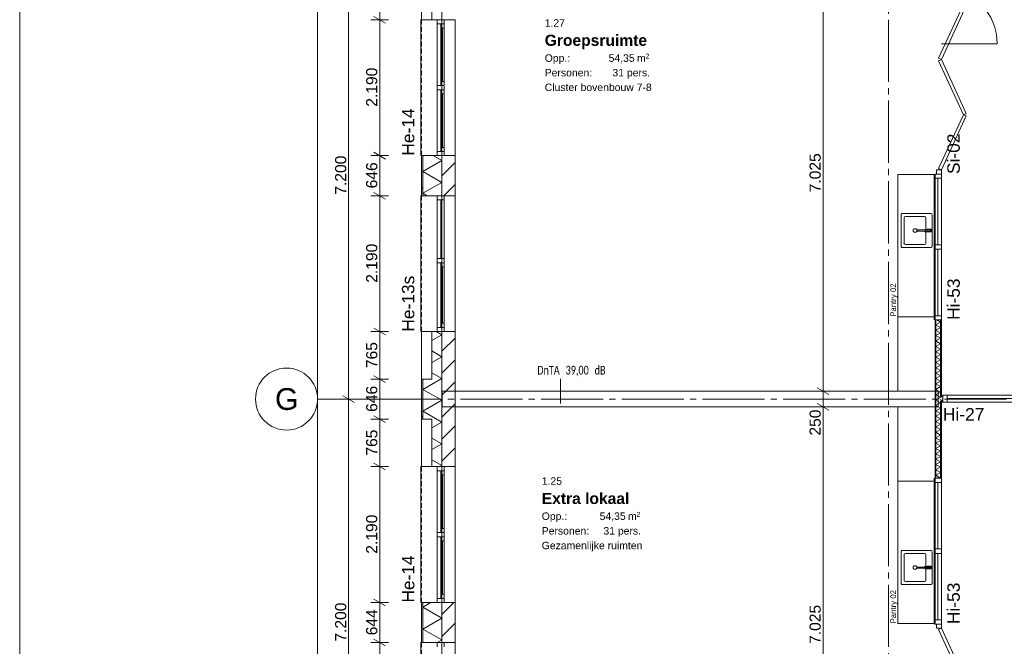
# Model space of a CAD drawing. Header units: millimetres. Extents: x 10 to 584, y 10 to 831.
# Tile 31 of 61: x 10 to 169, y 579 to 680. Entities that reach past the tile are written whole.
import ezdxf
from ezdxf.xclip import XClip

# ---------------------------------------------------------------- set-up
doc = ezdxf.new("R2010")
doc.units = ezdxf.units.MM
doc.header["$MEASUREMENT"] = 0
doc.header["$XCLIPFRAME"] = 0
doc.linetypes.add('B0204', pattern=[13, 10, -1, 1, -1])
doc.linetypes.add('B0702', pattern=[1.1737, 0.7812, -0.3925])
for name, color, linetype in [('21 Buitenwanden', 7, 'Continuous'), ('21 Buitenwanden Doorsnede-arcering', 7, 'Continuous'), ('21 Buitenwanden Laagscheidingslijnen', 7, 'Continuous'), ('21 Buitenwanden Raamlabels', 7, 'Continuous'), ('21 Buitenwanden Ramen', 7, 'Continuous'), ('22 NC Binnenwanden', 7, 'Continuous'), ('22 NC Binnenwanden Deuren', 7, 'Continuous'), ('22 NC Binnenwanden Deurlabels', 7, 'Continuous'), ('22 NC Binnenwanden Doorsnede-arcering', 7, 'Continuous'), ('22 NC Binnenwanden Laagscheidingslijnen', 7, 'Continuous'), ('22 NC Binnenwanden Raamlabels', 7, 'Continuous'), ('22 NC Binnenwanden Ramen', 7, 'Continuous'), ('23 Vloeren', 7, 'Continuous'), ('28 Draagconstructies', 7, 'Continuous'), ('74 Sanitair', 7, 'Continuous'), ('82 Interieur', 7, 'Continuous'), ('A Stramien', 7, 'Continuous'), ('Maatvoering 1_ 50_100', 7, 'Continuous'), ('Tekst_dim 1_ 50_100', 7, 'Continuous'), ('Z Ruimtefuncties', 7, 'Continuous')]:
    doc.layers.add(name, color=color, linetype=linetype)
doc.styles.add('GENERATED_STYLE_1', font='txt')
doc.styles.add('GENERATED_STYLE_2', font='txt')
doc.styles.add('GENERATED_STYLE_3', font='txt')
pattern_1 = [(45, (78, 259.188), (-4.59619, 4.59619), []), (45, (77.081, 260.107), (-4.59619, 4.59619), [])]
pattern_2 = [(45, (78, 259.188), (-1.767767, 1.767767), [])]
pattern_3 = [(180, (78, 259.1879), (0, 2), [])]
pattern_4 = [(90, (78, 259.1879), (-2, 0), [])]

# ---------------------------------------------------------------- blocks, each defined once
blk = doc.blocks.new('*X32')
at = {"layer": '21 Buitenwanden Doorsnede-arcering', "color": 7, "linetype": 'Continuous', "lineweight": 0}
for p, q in [((77.09, 630.05), (78, 629.52)), ((76.42, 628.61), (78, 629.52)), ((76.42, 626.93), (78, 626.01)), ((76.42, 625.1), (78, 626.01)), ((74.96, 620.75), (78, 622.5)), ((76.42, 623.42), (78, 622.5)), ((74.96, 620.75), (78, 618.99)), ((74.96, 617.24), (78, 618.99)), ((74.96, 617.24), (78, 615.48)), ((76.42, 614.57), (78, 615.48)), ((76.42, 612.88), (78, 611.97)), ((76.42, 611.06), (78, 611.97)), ((76.42, 609.37), (78, 608.46)), ((77.71, 608.3), (78, 608.46))]:
    blk.add_line(p, q, dxfattribs=at)
blk = doc.blocks.new('*X33')
at = {"layer": '21 Buitenwanden Doorsnede-arcering', "color": 7, "linetype": 'Continuous', "lineweight": 0}
for p, q in [((76.62, 658.4), (78, 657.61)), ((74.96, 655.85), (78, 657.61)), ((74.96, 655.85), (78, 654.1)), ((74.96, 652.34), (78, 654.1)), ((74.96, 652.34), (75.64, 651.95))]:
    blk.add_line(p, q, dxfattribs=at)
blk = doc.blocks.new('*X36')
at = {"layer": '21 Buitenwanden Doorsnede-arcering', "color": 7, "linetype": 'Continuous', "lineweight": 0}
for p, q in [((74.96, 585.64), (76.26, 586.4)), ((74.96, 585.64), (78, 583.89)), ((74.96, 582.13), (78, 583.89)), ((74.96, 582.13), (78, 580.38)), ((77.28, 579.96), (78, 580.38))]:
    blk.add_line(p, q, dxfattribs=at)
blk = doc.blocks.new('*X70')
at = {"layer": '22 NC Binnenwanden Doorsnede-arcering', "color": 7, "linetype": 'Continuous', "lineweight": 0}
for p, q in [((158.37, 618.59), (157.99, 618.81)), ((158.37, 618.59), (157.62, 618.16)), ((158.37, 617.72), (157.62, 618.16)), ((158.37, 617.72), (157.62, 617.29)), ((158.37, 616.86), (157.62, 617.29)), ((158.37, 616.86), (157.62, 616.42)), ((158.37, 615.99), (157.62, 616.42)), ((158.37, 615.99), (157.62, 615.56)), ((158.37, 615.12), (157.62, 615.56)), ((158.37, 615.12), (157.62, 614.69)), ((158.37, 614.26), (157.62, 614.69)), ((158.37, 614.26), (157.62, 613.83)), ((158.37, 613.39), (157.62, 613.83)), ((158.37, 613.39), (157.62, 612.96)), ((158.37, 612.53), (157.62, 612.96)), ((158.37, 612.53), (157.62, 612.09)), ((158.37, 611.66), (157.62, 612.09)), ((158.37, 611.66), (157.62, 611.23)), ((158.37, 610.79), (157.62, 611.23)), ((158.37, 610.79), (157.62, 610.36)), ((158.37, 609.93), (157.62, 610.36)), ((158.37, 609.93), (157.62, 609.5)), ((158.37, 609.06), (157.62, 609.5)), ((158.37, 609.06), (157.62, 608.63)), ((158.37, 608.2), (157.62, 608.63)), ((158.37, 608.2), (157.62, 607.76)), ((158.37, 607.33), (157.62, 607.76)), ((158.37, 607.33), (157.62, 606.9)), ((158.37, 606.46), (157.62, 606.9)), ((158.37, 606.46), (158.33, 606.44))]:
    blk.add_line(p, q, dxfattribs=at)
blk = doc.blocks.new('*X71')
at = {"layer": '22 NC Binnenwanden Doorsnede-arcering', "color": 7, "linetype": 'Continuous', "lineweight": 0}
for p, q in [((158.37, 619.45), (157.62, 619.02)), ((157.99, 618.81), (157.62, 619.02)), ((158.37, 619.45), (158.19, 619.56))]:
    blk.add_line(p, q, dxfattribs=at)
blk = doc.blocks.new('*X72')
at = {"layer": '22 NC Binnenwanden Doorsnede-arcering', "color": 7, "linetype": 'Continuous', "lineweight": 0}
for p, q in [((158.37, 631.58), (157.62, 631.15)), ((158.37, 631.58), (157.75, 631.94)), ((158.37, 630.71), (157.62, 631.15)), ((158.37, 630.71), (157.62, 630.28)), ((158.37, 629.85), (157.62, 630.28)), ((158.37, 629.85), (157.62, 629.41)), ((158.37, 628.98), (157.62, 629.41)), ((158.37, 628.98), (157.62, 628.55)), ((158.37, 628.11), (157.62, 628.55)), ((158.37, 628.11), (157.62, 627.68)), ((158.37, 627.25), (157.62, 627.68)), ((158.37, 627.25), (157.62, 626.82)), ((158.37, 626.38), (157.62, 626.82)), ((158.37, 626.38), (157.62, 625.95)), ((158.37, 625.52), (157.62, 625.95)), ((158.37, 625.52), (157.62, 625.08)), ((158.37, 624.65), (157.62, 625.08)), ((158.37, 624.65), (157.62, 624.22)), ((158.37, 623.78), (157.62, 624.22)), ((158.37, 623.78), (157.62, 623.35)), ((158.37, 622.92), (157.62, 623.35)), ((158.37, 622.92), (157.62, 622.49)), ((158.37, 622.05), (157.62, 622.49)), ((158.37, 622.05), (157.62, 621.62)), ((158.37, 621.19), (157.62, 621.62)), ((158.37, 621.19), (157.62, 620.75)), ((158.37, 620.32), (157.62, 620.75)), ((158.37, 620.32), (157.62, 619.89)), ((158.19, 619.56), (157.62, 619.89))]:
    blk.add_line(p, q, dxfattribs=at)
blk = doc.blocks.new('*X315')
at = {"layer": '22 NC Binnenwanden Doorsnede-arcering', "color": 7, "linetype": 'Continuous', "lineweight": 0}
blk.add_line((158.5, 618.88), (158.37, 619.1), dxfattribs=at)
blk = doc.blocks.new('*X317')
at = {"layer": '22 NC Binnenwanden Doorsnede-arcering', "color": 7, "linetype": 'Continuous', "lineweight": 0}
for q in [(158.5, 618.88), (158.75, 619.18)]:
    blk.add_line((158.54, 618.81), q, dxfattribs=at)
blk = doc.blocks.new('Drawing_2_2', base_point=(78, 259.19))
at = {"layer": '21 Buitenwanden Doorsnede-arcering', "linetype": 'Continuous', "lineweight": 0, "true_color": 0x000000}
h = blk.add_hatch(dxfattribs=at)
h.set_pattern_fill('145_Baksteen_0002', color=18, style=0, pattern_type=2)
h.set_pattern_definition(pattern_1)
h.paths.add_polyline_path([(74.96, 658.4), (74.76, 658.4), (74.76, 651.95), (74.96, 651.95)])
h = blk.add_hatch(dxfattribs=at)
h.set_pattern_fill('130_Kalkzandsteen_0002', color=18, style=0, pattern_type=2)
h.set_pattern_definition(pattern_2)
h.paths.add_polyline_path([(78, 658.4), (78, 651.95), (78.4, 651.95), (80.14, 651.95), (80.14, 658.4), (78.4, 658.4)])
h = blk.add_hatch(dxfattribs=at)
h.set_pattern_fill('130_Kalkzandsteen_0002', color=18, style=0, pattern_type=2)
h.set_pattern_definition(pattern_2)
h.paths.add_polyline_path([(78, 608.3), (78.4, 608.3), (80.14, 608.3), (80.14, 630.05), (78.4, 630.05), (78, 630.05)])
h = blk.add_hatch(dxfattribs=at)
h.set_pattern_fill('145_Baksteen_0002', color=18, style=0, pattern_type=2)
h.set_pattern_definition(pattern_1)
h.paths.add_polyline_path([(74.76, 615.94), (74.96, 615.94), (74.96, 622.4), (74.76, 622.4)])
h = blk.add_hatch(dxfattribs=at)
h.set_pattern_fill('145_Baksteen_0002', color=18, style=0, pattern_type=2)
h.set_pattern_definition(pattern_1)
h.paths.add_polyline_path([(74.76, 579.96), (74.96, 579.96), (74.96, 586.4), (74.76, 586.4)])
h = blk.add_hatch(dxfattribs=at)
h.set_pattern_fill('130_Kalkzandsteen_0002', color=18, style=0, pattern_type=2)
h.set_pattern_definition(pattern_2)
h.paths.add_polyline_path([(78, 579.96), (78.4, 579.96), (80.14, 579.96), (80.14, 586.4), (78.4, 586.4), (78, 586.4)])
at = {"layer": '22 NC Binnenwanden Doorsnede-arcering', "linetype": 'Continuous', "lineweight": 0, "true_color": 0x000000}
h = blk.add_hatch(dxfattribs=at)
h.set_pattern_fill('930_Lijnen_vert_200_0002', color=18, style=0, pattern_type=2)
h.set_pattern_definition(pattern_3)
h.paths.add_polyline_path([(157.62, 631.94), (157.5, 631.94), (157.5, 606.44), (157.62, 606.44)])
h = blk.add_hatch(dxfattribs=at)
h.set_pattern_fill('930_Lijnen_vert_200_0002', color=18, style=0, pattern_type=2)
h.set_pattern_definition(pattern_3)
h.paths.add_polyline_path([(158.37, 631.94), (158.37, 619.69), (158.5, 619.69), (158.5, 631.94)])
h = blk.add_hatch(dxfattribs=at)
h.set_pattern_fill('930_Lijnen_vert_200_0002', color=18, style=0, pattern_type=2)
h.set_pattern_definition(pattern_3)
h.paths.add_polyline_path([(158.37, 619.69), (158.37, 619.56), (158.5, 619.56), (158.5, 619.69)])
h = blk.add_hatch(dxfattribs=at)
h.set_pattern_fill('930_Lijnen_vert_200_0002', color=18, style=0, pattern_type=2)
h.set_pattern_definition(pattern_3)
h.paths.add_polyline_path([(158.37, 618.81), (158.37, 618.69), (158.5, 618.69), (158.5, 618.81)])
h = blk.add_hatch(dxfattribs=at)
h.set_pattern_fill('930_Lijnen_vert_200_0002', color=18, style=0, pattern_type=2)
h.set_pattern_definition(pattern_3)
h.paths.add_polyline_path([(158.37, 606.44), (158.5, 606.44), (158.5, 618.69), (158.37, 618.69)])
h = blk.add_hatch(dxfattribs=at)
h.set_pattern_fill('930_Lijnen_vert_200_0002', color=18, style=0, pattern_type=2)
h.set_pattern_definition(pattern_4)
h.paths.add_polyline_path([(158.5, 619.69), (158.5, 619.56), (158.75, 619.56), (158.75, 619.69)])
h = blk.add_hatch(dxfattribs=at)
h.set_pattern_fill('930_Lijnen_vert_200_0002', color=18, style=0, pattern_type=2)
h.set_pattern_definition(pattern_4)
h.paths.add_polyline_path([(158.75, 618.81), (158.5, 618.81), (158.5, 618.69), (158.75, 618.69)])
at = {"layer": '21 Buitenwanden', "color": 1, "linetype": 'Continuous', "lineweight": 0}
for p, q in [((76.42, 680.3), (76.42, 687.95)), ((76.42, 680.3), (77.26, 680.3)), ((77.26, 680.3), (78, 680.3)), ((74.96, 658.4), (77.26, 658.4)), ((77.26, 658.4), (78, 658.4)), ((74.96, 651.95), (77.26, 651.95)), ((77.26, 651.95), (78, 651.95)), ((76.42, 622.4), (76.42, 630.05)), ((76.42, 630.05), (77.26, 630.05)), ((77.26, 630.05), (78, 630.05)), ((74.76, 622.4), (76.42, 622.4)), ((74.76, 615.94), (76.42, 615.94)), ((76.42, 608.3), (76.42, 615.94)), ((76.42, 608.3), (77.26, 608.3)), ((77.26, 608.3), (78, 608.3)), ((74.96, 586.4), (77.26, 586.4)), ((77.26, 586.4), (78, 586.4)), ((74.96, 579.96), (77.26, 579.96)), ((77.26, 579.96), (78, 579.96))]:
    blk.add_line(p, q, dxfattribs=at)
at = {"layer": '21 Buitenwanden', "color": 3, "linetype": 'Continuous', "lineweight": 0}
for p, q in [((78, 680.3), (78.4, 680.3)), ((78.4, 680.3), (80.14, 680.3)), ((78, 658.4), (78.4, 658.4)), ((78.4, 658.4), (80.14, 658.4)), ((78, 651.95), (78.4, 651.95)), ((78.4, 651.95), (80.14, 651.95)), ((78, 630.05), (78.4, 630.05)), ((78.4, 630.05), (80.14, 630.05)), ((78, 608.3), (78.4, 608.3)), ((78.4, 608.3), (80.14, 608.3)), ((78, 586.4), (78.4, 586.4)), ((78.4, 586.4), (80.14, 586.4)), ((78, 579.96), (78.4, 579.96)), ((78.4, 579.96), (80.14, 579.96))]:
    blk.add_line(p, q, dxfattribs=at)
at = {"layer": '21 Buitenwanden', "color": 2, "linetype": 'Continuous', "lineweight": 0}
for p, q in [((74.76, 658.4), (74.96, 658.4)), ((74.76, 651.95), (74.96, 651.95)), ((74.76, 586.4), (74.96, 586.4)), ((74.76, 579.96), (74.96, 579.96))]:
    blk.add_line(p, q, dxfattribs=at)
at = {"layer": '21 Buitenwanden', "color": 2, "linetype": 'Continuous', "lineweight": 0, "flags": 128}
for points in [[(74.76, 658.4), (74.76, 651.95)], [(74.76, 622.4), (74.76, 615.94)], [(74.76, 586.4), (74.76, 579.96)]]:
    blk.add_lwpolyline(points, dxfattribs=at)
at = {"layer": '21 Buitenwanden', "color": 3, "linetype": 'Continuous', "lineweight": 0, "flags": 128}
for points in [[(80.14, 651.95), (80.14, 658.4)], [(80.14, 608.3), (80.14, 630.05)], [(80.14, 579.96), (80.14, 586.4)]]:
    blk.add_lwpolyline(points, dxfattribs=at)
at = {"layer": '21 Buitenwanden Laagscheidingslijnen', "color": 1, "linetype": 'Continuous', "lineweight": 0}
for p, q in [((74.96, 658.4), (74.96, 651.95)), ((74.96, 622.4), (74.96, 615.94)), ((74.96, 586.4), (74.96, 579.96))]:
    blk.add_line(p, q, dxfattribs=at)
at = {"layer": '21 Buitenwanden Laagscheidingslijnen', "color": 3, "linetype": 'Continuous', "lineweight": 0}
for p, q in [((78, 658.4), (78, 651.95)), ((78, 630.05), (78, 608.3)), ((78, 586.4), (78, 579.96))]:
    blk.add_line(p, q, dxfattribs=at)
at = {"layer": '21 Buitenwanden Ramen', "color": 1, "linetype": 'Continuous', "lineweight": 0}
for p, q in [((74.76, 680.3), (74.76, 687.95)), ((74.61, 658.4), (74.61, 680.3)), ((74.61, 680.3), (74.76, 680.3)), ((74.96, 680.3), (77.26, 680.3)), ((77.26, 680.3), (77.26, 679.63)), ((77.26, 680.3), (78, 680.3)), ((77.26, 680.3), (78, 680.3)), ((77.26, 679.63), (77.86, 679.63)), ((77.26, 679.63), (77.26, 669.69)), ((77.86, 679.63), (78.4, 679.63)), ((77.86, 679.63), (77.86, 678.96)), ((78.4, 679.63), (77.86, 679.63)), ((78.4, 679.63), (78.4, 680.3)), ((78.4, 678.96), (78.4, 679.63)), ((77.86, 678.96), (78.4, 678.96)), ((77.86, 678.96), (77.86, 670.36)), ((78.13, 670.36), (78.13, 678.96)), ((78.4, 670.36), (78.4, 678.96)), ((78.4, 670.36), (78.4, 678.96)), ((77.86, 669.69), (77.26, 669.69)), ((77.26, 669.69), (77.26, 669.35)), ((78.4, 670.36), (77.86, 670.36)), ((77.86, 670.36), (77.86, 669.69)), ((78.4, 669.69), (77.86, 669.69)), ((77.86, 669.69), (78.4, 669.69)), ((78.4, 669.69), (78.4, 670.36)), ((78.4, 669.35), (78.4, 669.69)), ((77.26, 669.35), (77.26, 669.02)), ((77.26, 669.02), (77.86, 669.02)), ((77.26, 669.02), (77.26, 659.07)), ((77.86, 669.02), (78.4, 669.02)), ((77.86, 669.02), (77.86, 668.35)), ((78.4, 669.02), (77.86, 669.02)), ((77.86, 668.35), (78.4, 668.35)), ((77.86, 668.35), (77.86, 659.74)), ((78.13, 659.74), (78.13, 668.35)), ((78.4, 669.02), (78.4, 669.35)), ((78.4, 668.35), (78.4, 669.02)), ((78.4, 659.74), (78.4, 668.35)), ((78.4, 659.74), (78.4, 668.35)), ((74.76, 658.4), (74.61, 658.4)), ((74.96, 658.4), (77.26, 658.4)), ((77.86, 659.07), (77.26, 659.07)), ((77.26, 659.07), (77.26, 658.4)), ((77.26, 658.4), (78, 658.4)), ((77.26, 658.4), (78, 658.4)), ((78.4, 659.74), (77.86, 659.74)), ((77.86, 659.74), (77.86, 659.07)), ((78.4, 659.07), (77.86, 659.07)), ((77.86, 659.07), (78.4, 659.07)), ((78.4, 659.07), (78.4, 659.74)), ((78.4, 658.4), (78.4, 659.07)), ((74.61, 630.05), (74.61, 651.95)), ((74.61, 651.95), (74.76, 651.95)), ((74.96, 651.95), (77.26, 651.95)), ((77.26, 651.95), (77.26, 651.28)), ((77.26, 651.95), (78, 651.95)), ((77.26, 651.95), (78, 651.95)), ((77.26, 651.28), (78.4, 651.28)), ((77.26, 651.28), (77.26, 641.83)), ((77.83, 641.83), (77.83, 651.28)), ((78.4, 651.28), (78.4, 651.95)), ((78.4, 641.83), (78.4, 651.28)), ((78.4, 641.83), (77.26, 641.83)), ((77.26, 641.83), (77.26, 641.5)), ((77.26, 641.5), (77.26, 641.16)), ((77.26, 641.16), (77.86, 641.16)), ((77.26, 641.16), (77.26, 630.72)), ((77.86, 641.16), (78.4, 641.16)), ((77.86, 641.16), (77.86, 640.49)), ((78.4, 641.16), (77.86, 641.16)), ((78.4, 641.5), (78.4, 641.83)), ((78.4, 641.16), (78.4, 641.5)), ((78.4, 640.49), (78.4, 641.16)), ((77.86, 640.49), (78.4, 640.49)), ((77.86, 640.49), (77.86, 631.39)), ((78.13, 631.39), (78.13, 640.49)), ((78.4, 631.39), (78.4, 640.49)), ((78.4, 631.39), (78.4, 640.49)), ((78.4, 631.39), (77.86, 631.39)), ((77.86, 631.39), (77.86, 630.72)), ((78.4, 630.72), (78.4, 631.39)), ((74.76, 630.05), (74.61, 630.05)), ((74.76, 622.4), (74.76, 630.05)), ((74.96, 630.05), (77.26, 630.05)), ((77.86, 630.72), (77.26, 630.72)), ((77.26, 630.72), (77.26, 630.05)), ((77.26, 630.05), (78, 630.05)), ((77.26, 630.05), (78, 630.05)), ((78.4, 630.72), (77.86, 630.72)), ((77.86, 630.72), (78.4, 630.72)), ((78.4, 630.05), (78.4, 630.72)), ((74.76, 608.3), (74.76, 615.94)), ((74.61, 586.4), (74.61, 608.3)), ((74.61, 608.3), (74.76, 608.3)), ((74.96, 608.3), (77.26, 608.3)), ((77.26, 608.3), (77.26, 607.63)), ((77.26, 608.3), (78, 608.3)), ((77.26, 608.3), (78, 608.3)), ((77.26, 607.63), (77.86, 607.63)), ((77.26, 607.63), (77.26, 597.68)), ((77.86, 607.63), (78.4, 607.63)), ((77.86, 607.63), (77.86, 606.96)), ((78.4, 607.63), (77.86, 607.63)), ((78.4, 607.63), (78.4, 608.3)), ((78.4, 606.96), (78.4, 607.63)), ((77.86, 606.96), (78.4, 606.96)), ((77.86, 606.96), (77.86, 598.35)), ((78.13, 598.35), (78.13, 606.96)), ((78.4, 598.35), (78.4, 606.96)), ((78.4, 598.35), (78.4, 606.96)), ((78.4, 598.35), (77.86, 598.35)), ((77.86, 598.35), (77.86, 597.68)), ((78.4, 597.68), (78.4, 598.35)), ((77.86, 597.68), (77.26, 597.68)), ((77.26, 597.68), (77.26, 597.35)), ((77.26, 597.35), (77.26, 597.01)), ((77.26, 597.01), (77.86, 597.01)), ((77.26, 597.01), (77.26, 587.07)), ((78.4, 597.68), (77.86, 597.68)), ((77.86, 597.68), (78.4, 597.68)), ((77.86, 597.01), (78.4, 597.01)), ((77.86, 597.01), (77.86, 596.34)), ((78.4, 597.01), (77.86, 597.01)), ((78.4, 597.35), (78.4, 597.68)), ((78.4, 597.01), (78.4, 597.35)), ((78.4, 596.34), (78.4, 597.01)), ((77.86, 596.34), (78.4, 596.34)), ((77.86, 596.34), (77.86, 587.74)), ((78.13, 587.74), (78.13, 596.34)), ((78.4, 587.74), (78.4, 596.34)), ((78.4, 587.74), (78.4, 596.34)), ((77.86, 587.07), (77.26, 587.07)), ((77.26, 587.07), (77.26, 586.4)), ((78.4, 587.74), (77.86, 587.74)), ((77.86, 587.74), (77.86, 587.07)), ((78.4, 587.07), (77.86, 587.07)), ((77.86, 587.07), (78.4, 587.07)), ((78.4, 587.07), (78.4, 587.74)), ((78.4, 586.4), (78.4, 587.07)), ((74.76, 586.4), (74.61, 586.4)), ((74.96, 586.4), (77.26, 586.4)), ((77.26, 586.4), (78, 586.4)), ((77.26, 586.4), (78, 586.4)), ((74.61, 558.06), (74.61, 579.96)), ((74.61, 579.96), (74.76, 579.96)), ((74.96, 579.96), (77.26, 579.96)), ((77.26, 579.96), (77.26, 579.29)), ((77.26, 579.96), (78, 579.96)), ((77.26, 579.96), (78, 579.96)), ((78.4, 579.29), (78.4, 579.96))]:
    blk.add_line(p, q, dxfattribs=at)
at = {"layer": '21 Buitenwanden Ramen', "color": 9, "linetype": 'B0702', "lineweight": 0}
for p, q in [((74.76, 658.4), (74.76, 680.3)), ((74.76, 630.05), (74.76, 651.95)), ((74.76, 586.4), (74.76, 608.3)), ((74.76, 558.06), (74.76, 579.96))]:
    blk.add_line(p, q, dxfattribs=at)
at = {"layer": '21 Buitenwanden Ramen', "color": 2, "linetype": 'Continuous', "lineweight": 0}
for p, q in [((74.76, 680.3), (74.96, 680.3)), ((74.76, 658.4), (74.96, 658.4)), ((74.76, 651.95), (74.96, 651.95)), ((74.76, 630.05), (74.96, 630.05)), ((74.76, 608.3), (74.96, 608.3)), ((74.76, 586.4), (74.96, 586.4)), ((74.76, 579.96), (74.96, 579.96))]:
    blk.add_line(p, q, dxfattribs=at)
at = {"layer": '21 Buitenwanden Ramen', "color": 3, "linetype": 'Continuous', "lineweight": 0}
for p, q in [((78, 680.3), (78.4, 680.3)), ((78, 680.3), (78.4, 680.3)), ((78.4, 680.3), (80.14, 680.3)), ((78, 658.4), (78.4, 658.4)), ((78, 658.4), (78.4, 658.4)), ((78.4, 658.4), (80.14, 658.4)), ((78, 651.95), (78.4, 651.95)), ((78, 651.95), (78.4, 651.95)), ((78.4, 651.95), (80.14, 651.95)), ((78, 630.05), (78.4, 630.05)), ((78, 630.05), (78.4, 630.05)), ((78.4, 630.05), (80.14, 630.05)), ((78, 608.3), (78.4, 608.3)), ((78, 608.3), (78.4, 608.3)), ((78.4, 608.3), (80.14, 608.3)), ((78, 586.4), (78.4, 586.4)), ((78, 586.4), (78.4, 586.4)), ((78.4, 586.4), (80.14, 586.4)), ((78, 579.96), (78.4, 579.96)), ((78, 579.96), (78.4, 579.96)), ((78.4, 579.96), (80.14, 579.96))]:
    blk.add_line(p, q, dxfattribs=at)
at = {"layer": '21 Buitenwanden Ramen', "color": 9, "linetype": 'Continuous', "lineweight": 0}
for p, q in [((80.14, 658.4), (80.14, 680.3)), ((80.14, 630.05), (80.14, 651.95)), ((80.14, 586.4), (80.14, 608.3)), ((80.14, 558.06), (80.14, 579.96))]:
    blk.add_line(p, q, dxfattribs=at)
at = {"layer": '21 Buitenwanden Ramen', "color": 1, "linetype": 'Continuous', "lineweight": 0, "flags": 128}
for points in [[(74.76, 680.3), (76.42, 680.3), (76.42, 687.95), (74.76, 687.95)], [(74.76, 622.4), (76.42, 622.4), (76.42, 630.05), (74.76, 630.05)], [(74.76, 608.3), (76.42, 608.3), (76.42, 615.94), (74.76, 615.94)]]:
    blk.add_lwpolyline(points, close=True, dxfattribs=at)
at = {"layer": '22 NC Binnenwanden', "color": 1, "linetype": 'Continuous', "lineweight": 0}
for p, q in [((157.62, 631.94), (157.5, 631.94)), ((158.37, 631.94), (157.62, 631.94)), ((158.5, 631.94), (158.37, 631.94)), ((158.75, 619.56), (158.75, 619.69)), ((158.75, 618.81), (158.75, 619.56)), ((158.75, 618.69), (158.75, 618.81)), ((157.62, 606.44), (157.5, 606.44)), ((158.37, 606.44), (157.62, 606.44)), ((158.5, 606.44), (158.37, 606.44))]:
    blk.add_line(p, q, dxfattribs=at)
at = {"layer": '22 NC Binnenwanden', "color": 9, "linetype": 'Continuous', "lineweight": 0, "flags": 128}
blk.add_lwpolyline([(158.5, 676.44), (167.5, 676.44, 0.414214), (158.5, 685.44)], format="xyb", dxfattribs=at)
at = {"layer": '22 NC Binnenwanden', "color": 1, "linetype": 'Continuous', "lineweight": 0, "flags": 128}
for points in [[(157.5, 631.94), (157.5, 606.44)], [(158.5, 619.69), (158.5, 631.94)], [(158.75, 619.69), (158.5, 619.69)], [(158.5, 606.44), (158.5, 618.69)], [(158.5, 618.69), (158.75, 618.69)]]:
    blk.add_lwpolyline(points, dxfattribs=at)
at = {"layer": '22 NC Binnenwanden Deuren', "color": 1, "linetype": 'Continuous', "lineweight": 0}
for p, q in [((158.05, 674.09), (162.04, 682.77)), ((162.5, 682.56), (158.5, 673.88)), ((158.5, 673.88), (158.05, 674.09)), ((158.05, 673.67), (158.5, 673.88)), ((162.04, 664.99), (158.05, 673.67)), ((158.5, 673.88), (162.5, 665.2)), ((158.05, 656.32), (162.04, 664.99)), ((162.5, 664.79), (158.5, 656.11)), ((162.5, 665.2), (162.04, 664.99)), ((162.04, 664.99), (162.5, 664.79)), ((157.62, 655.44), (157.5, 655.44)), ((157.7, 655.44), (157.62, 655.44)), ((157.7, 655.44), (157.7, 656.11)), ((157.7, 656.11), (158.5, 656.11)), ((158.5, 655.44), (157.7, 655.44)), ((158.37, 655.44), (157.7, 655.44)), ((158.37, 655.44), (157.7, 655.44)), ((158.5, 656.11), (158.05, 656.32)), ((158.5, 655.44), (158.37, 655.44)), ((158.5, 655.44), (158.37, 655.44)), ((158.5, 656.11), (158.5, 655.44)), ((159.42, 619.83), (158.75, 619.83)), ((158.75, 619.83), (158.75, 618.69)), ((158.75, 619.56), (158.75, 619.69)), ((158.75, 619.56), (158.75, 619.69)), ((158.75, 618.81), (158.75, 619.56)), ((158.75, 618.81), (158.75, 619.56)), ((158.75, 618.69), (158.75, 618.81)), ((158.75, 618.69), (158.75, 618.81)), ((158.75, 618.69), (159.42, 618.69)), ((159.42, 618.69), (159.42, 619.83)), ((159.42, 619.29), (172.09, 619.29)), ((159.42, 618.69), (172.09, 618.69)), ((157.62, 582.94), (157.5, 582.94)), ((157.7, 582.94), (157.62, 582.94)), ((157.7, 582.94), (157.7, 582.27)), ((158.5, 582.94), (157.7, 582.94)), ((158.37, 582.94), (157.7, 582.94)), ((158.37, 582.94), (157.7, 582.94)), ((157.7, 582.27), (158.5, 582.27)), ((158.5, 582.27), (158.05, 582.06)), ((158.5, 582.94), (158.37, 582.94)), ((158.5, 582.94), (158.37, 582.94)), ((158.5, 582.27), (158.5, 582.94)), ((162.5, 573.59), (158.5, 582.27)), ((158.05, 582.06), (162.04, 573.38))]:
    blk.add_line(p, q, dxfattribs=at)
at = {"layer": '22 NC Binnenwanden Deuren', "color": 1, "linetype": 'Continuous', "lineweight": 0, "flags": 128}
blk.add_lwpolyline([(159.42, 618.69), (172.09, 618.69), (172.09, 619.83), (159.42, 619.83)], close=True, dxfattribs=at)
at = {"layer": '22 NC Binnenwanden Laagscheidingslijnen', "color": 9, "linetype": 'Continuous', "lineweight": 0}
for p, q in [((157.62, 606.44), (157.62, 631.94)), ((158.37, 619.56), (158.37, 631.94)), ((158.5, 619.56), (158.37, 619.56)), ((158.5, 619.56), (158.37, 619.56)), ((158.37, 618.81), (158.5, 618.81)), ((158.37, 606.44), (158.37, 618.81)), ((158.37, 618.81), (158.5, 618.81)), ((158.5, 619.56), (158.75, 619.56)), ((158.5, 618.81), (158.75, 618.81))]:
    blk.add_line(p, q, dxfattribs=at)
at = {"layer": '22 NC Binnenwanden Ramen', "color": 1, "linetype": 'Continuous', "lineweight": 0}
for p, q in [((157.36, 655.44), (157.36, 654.77)), ((157.62, 655.44), (157.5, 655.44)), ((157.62, 655.44), (157.5, 655.44)), ((158.37, 655.44), (157.62, 655.44)), ((158.37, 655.44), (157.62, 655.44)), ((158.5, 655.44), (158.37, 655.44)), ((158.5, 655.44), (158.37, 655.44)), ((158.5, 654.77), (158.5, 655.44)), ((157.36, 654.77), (158.5, 654.77)), ((157.36, 654.77), (157.36, 644.06)), ((157.93, 644.06), (157.93, 654.77)), ((158.5, 644.06), (158.5, 654.77)), ((158.5, 644.06), (157.36, 644.06)), ((157.36, 644.06), (157.36, 643.69)), ((157.36, 643.69), (157.36, 643.31)), ((157.36, 643.31), (158.5, 643.31)), ((157.36, 643.31), (157.36, 632.61)), ((157.93, 632.61), (157.93, 643.31)), ((158.5, 643.69), (158.5, 644.06)), ((158.5, 643.31), (158.5, 643.69)), ((158.5, 632.61), (158.5, 643.31)), ((158.5, 632.61), (157.36, 632.61)), ((157.36, 632.61), (157.36, 631.94)), ((157.62, 631.94), (157.5, 631.94)), ((157.62, 631.94), (157.5, 631.94)), ((158.37, 631.94), (157.62, 631.94)), ((158.37, 631.94), (157.62, 631.94)), ((158.5, 631.94), (158.37, 631.94)), ((158.5, 631.94), (158.37, 631.94)), ((158.5, 631.94), (158.5, 632.61)), ((157.36, 606.44), (157.36, 605.77)), ((157.62, 606.44), (157.5, 606.44)), ((157.62, 606.44), (157.5, 606.44)), ((158.37, 606.44), (157.62, 606.44)), ((158.37, 606.44), (157.62, 606.44)), ((158.5, 606.44), (158.37, 606.44)), ((158.5, 606.44), (158.37, 606.44)), ((158.5, 605.77), (158.5, 606.44)), ((157.36, 605.77), (158.5, 605.77)), ((157.36, 605.77), (157.36, 595.06)), ((157.93, 595.06), (157.93, 605.77)), ((158.5, 595.06), (158.5, 605.77)), ((158.5, 595.06), (157.36, 595.06)), ((157.36, 595.06), (157.36, 594.69)), ((158.5, 594.69), (158.5, 595.06)), ((157.36, 594.69), (157.36, 594.31)), ((157.36, 594.31), (158.5, 594.31)), ((157.36, 594.31), (157.36, 583.61)), ((157.93, 583.61), (157.93, 594.31)), ((158.5, 594.31), (158.5, 594.69)), ((158.5, 583.61), (158.5, 594.31)), ((158.5, 583.61), (157.36, 583.61)), ((157.36, 583.61), (157.36, 582.94)), ((157.62, 582.94), (157.5, 582.94)), ((157.62, 582.94), (157.5, 582.94)), ((158.37, 582.94), (157.62, 582.94)), ((158.37, 582.94), (157.62, 582.94)), ((158.5, 582.94), (158.37, 582.94)), ((158.5, 582.94), (158.37, 582.94)), ((158.5, 582.94), (158.5, 583.61))]:
    blk.add_line(p, q, dxfattribs=at)
at = {"layer": '22 NC Binnenwanden Ramen', "color": 9, "linetype": 'Continuous', "lineweight": 0}
for p, q in [((157.5, 631.94), (157.5, 655.44)), ((158.5, 631.94), (158.5, 655.44)), ((157.5, 582.94), (157.5, 606.44)), ((158.5, 582.94), (158.5, 606.44))]:
    blk.add_line(p, q, dxfattribs=at)
at = {"layer": '23 Vloeren', "color": 1, "linetype": 'Continuous', "lineweight": 0, "flags": 128}
blk.add_lwpolyline([(78, 439.19), (78, 259.19), (372, 259.19), (372, 439.19), (365.5, 439.19), (365.5, 505.19), (366, 505.19), (366, 654.44), (370, 654.44), (370, 763.19), (78, 763.19), (78, 475.19), (96, 475.19), (96, 439.19)], close=True, dxfattribs=at)
at = {"layer": '28 Draagconstructies', "color": 3, "linetype": 'Continuous', "lineweight": 0, "flags": 128}
for points in [[(158, 620.44), (78.05, 620.44)], [(78.05, 620.44), (78.05, 617.94)], [(158, 617.94), (158, 620.44)], [(78.05, 617.94), (158, 617.94)]]:
    blk.add_lwpolyline(points, dxfattribs=at)
at = {"layer": '74 Sanitair', "color": 1, "linetype": 'Continuous', "lineweight": 0}
for p, q in [((151.5, 649.34), (151.5, 655.34)), ((151.5, 655.34), (157.5, 655.34)), ((157.5, 649.34), (157.5, 655.34)), ((151.5, 637.44), (151.5, 643.44)), ((157.5, 637.44), (157.5, 643.44)), ((151.5, 632.44), (151.5, 637.44)), ((157.5, 632.44), (157.5, 637.44)), ((151.5, 605.94), (151.5, 600.94)), ((157.5, 605.94), (157.5, 600.94)), ((151.5, 600.94), (151.5, 594.94)), ((157.5, 600.94), (157.5, 594.94)), ((151.5, 589.04), (151.5, 583.04)), ((157.5, 589.04), (157.5, 583.04)), ((151.5, 583.04), (157.5, 583.04))]:
    blk.add_line(p, q, dxfattribs=at)
at = {"layer": '82 Interieur', "color": 1, "linetype": 'Continuous', "lineweight": 0}
for p, q in [((151.5, 643.34), (151.5, 649.34)), ((157.5, 643.34), (157.5, 649.34)), ((152.5, 644.29), (152.5, 648.39)), ((152.7, 648.59), (155.8, 648.59)), ((156, 648.39), (156, 644.29)), ((155.8, 644.09), (152.7, 644.09)), ((151.5, 626.44), (151.5, 632.44)), ((151.5, 632.44), (157.5, 632.44)), ((157.5, 632.44), (157.5, 626.44)), ((151.5, 620.44), (151.5, 626.44)), ((157.5, 626.44), (157.5, 620.44)), ((151.5, 617.94), (151.5, 611.94)), ((157.5, 611.94), (157.5, 617.94)), ((151.5, 611.94), (151.5, 605.94)), ((157.5, 605.94), (157.5, 611.94)), ((151.5, 605.94), (157.5, 605.94)), ((151.5, 595.04), (151.5, 589.04)), ((157.5, 595.04), (157.5, 589.04)), ((152.5, 594.09), (152.5, 589.99)), ((155.8, 594.29), (152.7, 594.29)), ((156, 589.99), (156, 594.09)), ((152.7, 589.79), (155.8, 589.79))]:
    blk.add_line(p, q, dxfattribs=at)
at = {"layer": '82 Interieur', "color": 1, "linetype": 'Continuous', "lineweight": 0, "flags": 128}
for points in [[(152, 643.79), (152, 648.89, -0.414214), (152.2, 649.09), (156.8, 649.09, -0.414214), (157, 648.89), (157, 643.79, -0.414214), (156.8, 643.59), (152.2, 643.59, -0.414214)], [(154.72, 646.25, -1), (154.72, 646.43), (156.7, 646.43, -1), (156.7, 646.25)], [(156.19, 646.14), (156.19, 646.25), (156.7, 646.25, 1), (156.7, 646.43), (156.19, 646.43), (156.19, 646.54), (156.84, 646.54), (156.84, 646.14)], [(152, 594.59), (152, 589.49, 0.414214), (152.2, 589.29), (156.8, 589.29, 0.414214), (157, 589.49), (157, 594.59, 0.414214), (156.8, 594.79), (152.2, 594.79, 0.414214)], [(154.72, 592.13, 1), (154.72, 591.95), (156.7, 591.95, 1), (156.7, 592.13)], [(156.19, 592.24), (156.19, 592.13), (156.7, 592.13, -1), (156.7, 591.95), (156.19, 591.95), (156.19, 591.84), (156.84, 591.84), (156.84, 592.24)]]:
    blk.add_lwpolyline(points, format="xyb", close=True, dxfattribs=at)
for points in [[(155.83, 646.53), (156.18, 646.53), (156.18, 646.43), (155.83, 646.43)], [(155.83, 646.14), (155.83, 646.25), (156.18, 646.25), (156.18, 646.14)], [(155.83, 592.23), (155.83, 592.13), (156.18, 592.13), (156.18, 592.23)], [(155.83, 591.84), (156.18, 591.84), (156.18, 591.95), (155.83, 591.95)]]:
    blk.add_lwpolyline(points, close=True, dxfattribs=at)
at = {"layer": '82 Interieur', "color": 1, "linetype": 'Continuous', "lineweight": 0}
for centre in [(154.25, 646.34), (154.25, 592.04)]:
    blk.add_circle(centre, 0.3, dxfattribs=at)
for centre, start, end in [((152.7, 648.39), 90, 180), ((155.8, 648.39), 0, 90), ((152.7, 644.29), 180, 270), ((155.8, 644.29), 270, 0), ((152.7, 594.09), 90, 180), ((155.8, 594.09), 0, 90), ((152.7, 589.99), 180, 270), ((155.8, 589.99), 270, 0)]:
    blk.add_arc(centre, 0.2, start, end, dxfattribs=at)
for p in [(152.5, 644.29), (152.5, 594.09)]:
    blk.add_point(p, dxfattribs=at)
at = {"layer": 'A Stramien', "color": 9, "linetype": 'B0204', "lineweight": 0}
for p, q in [((78, 784.27), (78, 233.2)), ((150, 784.27), (150, 233.2)), ((68, 619.19), (58, 619.19)), ((68, 619.19), (520.56, 619.19))]:
    blk.add_line(p, q, dxfattribs=at)
at = {"layer": 'A Stramien', "color": 2, "linetype": 'Continuous', "lineweight": 0, "flags": 128}
blk.add_lwpolyline([(58, 619.19, 1), (48, 619.19, 1)], format="xyb", close=True, dxfattribs=at)
at = {"layer": 'A Stramien', "color": 9, "linetype": 'B0204', "lineweight": 0}
blk.add_point((68, 619.19), dxfattribs=at)
blk.add_point((68, 619.19), dxfattribs=at)
at = {"layer": 'Maatvoering 1_ 50_100', "color": 1, "linetype": 'Continuous', "lineweight": 0}
for p, q in [((58, 255.95), (58, 766.43)), ((63, 619.19), (63, 691.19)), ((139.44, 620.44), (139.44, 690.69)), ((68, 680.3), (68, 687.95)), ((67.06, 680.84), (68.94, 679.76)), ((69.41, 680.3), (66.59, 680.3)), ((68, 658.4), (68, 680.3)), ((69.41, 658.4), (66.59, 658.4)), ((67.06, 658.94), (68.94, 657.86)), ((68, 651.95), (68, 658.4)), ((67.06, 652.49), (68.94, 651.41)), ((69.41, 651.95), (66.59, 651.95)), ((68, 630.05), (68, 651.95)), ((69.41, 630.05), (66.59, 630.05)), ((67.06, 630.59), (68.94, 629.51)), ((68, 622.4), (68, 630.05)), ((69.41, 622.4), (66.59, 622.4)), ((67.06, 622.94), (68.94, 621.86)), ((68, 615.94), (68, 622.4)), ((140.85, 620.44), (138.04, 620.44)), ((138.5, 620.98), (140.38, 619.9)), ((139.44, 617.94), (139.44, 620.44)), ((64.41, 619.19), (61.59, 619.19)), ((62.06, 619.73), (63.94, 618.65)), ((63, 547.19), (63, 619.19)), ((140.85, 617.94), (138.04, 617.94)), ((138.5, 618.48), (140.38, 617.4)), ((139.44, 547.69), (139.44, 617.94)), ((69.41, 615.94), (66.59, 615.94)), ((67.06, 616.49), (68.94, 615.4)), ((68, 608.3), (68, 615.94)), ((69.41, 608.3), (66.59, 608.3)), ((67.06, 608.84), (68.94, 607.76)), ((68, 586.4), (68, 608.3)), ((69.41, 586.4), (66.59, 586.4)), ((67.06, 586.94), (68.94, 585.86)), ((68, 579.96), (68, 586.4)), ((69.41, 579.96), (66.59, 579.96)), ((67.06, 580.5), (68.94, 579.42)), ((68, 558.06), (68, 579.96))]:
    blk.add_line(p, q, dxfattribs=at)
at = {"layer": 'Tekst_dim 1_ 50_100', "color": 1, "linetype": 'Continuous', "lineweight": 0}
for p, q in [((97.13, 622.43), (97.13, 622.44)), ((97.13, 618.45), (97.13, 622.43))]:
    blk.add_line(p, q, dxfattribs=at)
at = {"layer": '21 Buitenwanden', "color": 4, "linetype": 'Continuous', "lineweight": 0}
for name in ['*X33', '*X72', '*X32', '*X71', '*X70', '*X315', '*X317', '*X36']:
    blk.add_blockref(name, (0, 0), dxfattribs=at)
at = {"layer": '21 Buitenwanden Raamlabels', "color": 2, "linetype": 'Continuous', "lineweight": 0, "char_height": 2, "attachment_point": 7, "rotation": 90, "style": 'GENERATED_STYLE_1'}
for s, insert in [('\\A1;{\\pql;\\fArial|b0|i0|c0|p38;He-14}', (73.61, 658.4)), ('\\A1;{\\pql;\\fArial|b0|i0|c0|p38;He-13s}', (73.61, 630.05)), ('\\A1;{\\pql;\\fArial|b0|i0|c0|p38;He-14}', (73.61, 586.4))]:
    blk.add_mtext(s, dxfattribs=dict(at, insert=insert))
at = {"layer": '22 NC Binnenwanden Deurlabels', "color": 2, "linetype": 'Continuous', "lineweight": 0, "insert": (159.46, 655.44), "char_height": 2, "attachment_point": 1, "rotation": 90, "style": 'GENERATED_STYLE_1'}
blk.add_mtext('\\A1;{\\pql;\\fArial|b0|i0|c0|p38;Si-02}', dxfattribs=at)
at = {"layer": '22 NC Binnenwanden Deurlabels', "color": 2, "linetype": 'Continuous', "lineweight": 0, "insert": (158.75, 617.73), "char_height": 2, "attachment_point": 1, "style": 'GENERATED_STYLE_1'}
blk.add_mtext('\\A1;{\\pql;\\fArial|b0|i0|c0|p38;Hi-27}', dxfattribs=at)
at = {"layer": '22 NC Binnenwanden Raamlabels', "color": 2, "linetype": 'Continuous', "lineweight": 0, "char_height": 2, "attachment_point": 1, "rotation": 90, "style": 'GENERATED_STYLE_1'}
for insert in [(159.46, 631.94), (159.46, 582.94)]:
    blk.add_mtext('\\A1;{\\pql;\\fArial|b0|i0|c0|p38;Hi-53}', dxfattribs=dict(at, insert=insert))
at = {"layer": '82 Interieur', "color": 2, "linetype": 'Continuous', "lineweight": 0, "char_height": 0.9, "attachment_point": 7, "rotation": 90, "style": 'GENERATED_STYLE_1'}
for insert in [(151.45, 632.44), (151.45, 583.04)]:
    blk.add_mtext('\\A1;{\\pql;\\fArial|b0|i0|c0|p38;Pantry 0\\fArial|b0|i0|c0|p38;2}', dxfattribs=dict(at, insert=insert))
at = {"layer": 'A Stramien', "color": 2, "linetype": 'Continuous', "lineweight": 0, "insert": (51.13, 620.94), "char_height": 3.5, "attachment_point": 1, "style": 'GENERATED_STYLE_1'}
blk.add_mtext('\\A1;{\\pql;\\pt0;\\fArial|b0|i0|c0|p38;G}', dxfattribs=at)
at = {"layer": 'Maatvoering 1_ 50_100', "color": 2, "linetype": 'Continuous', "lineweight": 0, "char_height": 1.8, "attachment_point": 7, "rotation": 90, "style": 'GENERATED_STYLE_1'}
for s, insert, width in [('\\A1;{\\pql;\\fArial|b0|i0|c0|p38;2.190}', (67.64, 666.28), 6.155), ('\\A1;{\\pql;\\fArial|b0|i0|c0|p38;7.025}', (139.08, 652.49), 6.155), ('\\A1;{\\pql;\\fArial|b0|i0|c0|p38;7.200}', (62.64, 652.11), 6.155), ('\\A1;{\\pql;\\fArial|b0|i0|c0|p38;646}', (67.64, 653.13), 4.0978), ('\\A1;{\\pql;\\fArial|b0|i0|c0|p38;2.190}', (67.64, 637.92), 6.155), ('\\A1;{\\pql;\\fArial|b0|i0|c0|p38;765}', (67.64, 624.17), 4.0978), ('\\A1;{\\pql;\\fArial|b0|i0|c0|p38;646}', (67.64, 617.12), 4.0978), ('\\A1;{\\pql;\\fArial|b0|i0|c0|p38;250}', (139.08, 613.3), 4.0978), ('\\A1;{\\pql;\\fArial|b0|i0|c0|p38;765}', (67.64, 610.07), 4.0978), ('\\A1;{\\pql;\\fArial|b0|i0|c0|p38;2.190}', (67.64, 594.27), 6.155), ('\\A1;{\\pql;\\fArial|b0|i0|c0|p38;7.200}', (62.64, 580.11), 6.155), ('\\A1;{\\pql;\\fArial|b0|i0|c0|p38;7.025}', (139.08, 579.74), 6.155), ('\\A1;{\\pql;\\fArial|b0|i0|c0|p38;644}', (67.64, 581.13), 4.0978)]:
    blk.add_mtext(s, dxfattribs=dict(at, insert=insert, width=width))
at = {"layer": 'Tekst_dim 1_ 50_100', "color": 2, "linetype": 'Continuous', "lineweight": 0, "insert": (93.39, 624.54), "char_height": 1.4, "attachment_point": 1, "style": 'GENERATED_STYLE_2'}
blk.add_mtext('\\A1;{\\W0.750000x;\\pql;\\pt0,30;\\fCalibri|b0|i0|c0|p34;DnTA \\fCalibri|b0|i0|c0|p34;\\A1{\\H.66x;\\S^  ;}\\fCalibri|b0|i0|c0|p34;\\fCalibri|b0|i0|c0|p34;\\A1{\\H.66x;\\S^  ;}\\fCalibri|b0|i0|c0|p34;\\fCalibri|b0|i0|c0|p34;\\fCalibri|b0|i0|c0|p34;\\fCalibri|b0|i0|c0|p34;\\fCalibri|b0|i0|c0|p34;\\fCalibri|b0|i0|c0|p34;39,00 \\fCalibri|b0|i0|c0|p34;\\A1{\\H.66x;\\S^  ;}\\fCalibri|b0|i0|c0|p34;\\fCalibri|b0|i0|c0|p34;\\A1{\\H.66x;\\S^  ;}\\fCalibri|b0|i0|c0|p34;\\fCalibri|b0|i0|c0|p34;\\fCalibri|b0|i0|c0|p34;\\fCalibri|b0|i0|c0|p34;\\fCalibri|b0|i0|c0|p34;\\fCalibri|b0|i0|c0|p34;dB\\fCalibri|b0|i0|c0|p34;\\A1{\\H.66x;\\S^  ;}\\fCalibri|b0|i0|c0|p34;\\fCalibri|b0|i0|c0|p34;\\A1{\\H.66x;\\S^  ;}\\fCalibri|b0|i0|c0|p34;\\fCalibri|b0|i0|c0|p34;\\fCalibri|b0|i0|c0|p34;\\fCalibri|b0|i0|c0|p34;\\fCalibri|b0|i0|c0|p34;\\fCalibri|b0|i0|c0|p34;\\fCalibri|b0|i0|c0|p34;\\fCalibri|b0|i0|c0|p34;\\fCalibri|b0|i0|c0|p34;\\fCalibri|b0|i0|c0|p34;\\fCalibri|b0|i0|c0|p34;\\fCalibri|b0|i0|c0|p34;\\fCalibri|b0|i0|c0|p34;\\fCalibri|b0|i0|c0|p34;\\fCalibri|b0|i0|c0|p34;\\fCalibri|b0|i0|c0|p34;\\fCalibri|b0|i0|c0|p34;\\fCalibri|b0|i0|c0|p34;\\fCalibri|b0|i0|c0|p34;\\fCalibri|b0|i0|c0|p34;\\fCalibri|b0|i0|c0|p34;\\fCalibri|b0|i0|c0|p34;\\fCalibri|b0|i0|c0|p34;\\fCalibri|b0|i0|c0|p34;\\fCalibri|b0|i0|c0|p34;\\fCalibri|b0|i0|c0|p34;}', dxfattribs=at)
at = {"layer": 'Z Ruimtefuncties', "color": 2, "linetype": 'Continuous', "lineweight": 0, "attachment_point": 1}
for s, insert, char_height, style in [('\\A1;{\\pql;\\pt0;\\fArial|b0|i0|c0|p38;1.27}', (94.59, 680.38), 1.2, 'GENERATED_STYLE_1'), ('\\A1;{\\pql;\\pt0;\\fArial|b1|i0|c0|p38;Groepsruimte}', (94.59, 677.89), 1.8, 'GENERATED_STYLE_3'), ('\\A1;{\\pql;\\pt0;\\fArial|b0|i0|c0|p38;Opp.: }', (94.59, 674.72), 1.2, 'GENERATED_STYLE_1'), ('\\A1;{\\pql;\\fArial|b0|i0|c0|p38;54,35}', (104.89, 674.72), 1.2, 'GENERATED_STYLE_1'), ('\\A1;{\\pql;\\fArial|b0|i0|c0|p38; m}', (109, 674.72), 1.2, 'GENERATED_STYLE_1'), ('\\A1;{\\pql;\\fArial|b0|i0|c0|p38;2}', (110.83, 674.82), 0.8, 'GENERATED_STYLE_1'), ('\\A1;{\\pql;\\pt0;\\fArial|b0|i0|c0|p38;Personen: }', (94.59, 672.37), 1.2, 'GENERATED_STYLE_1'), ('\\A1;{\\pql;\\pt0;\\fArial|b0|i0|c0|p38;31 pers.}', (105.5, 672.37), 1.2, 'GENERATED_STYLE_1'), ('\\A1;{\\pql;\\pt0;\\fArial|b0|i0|c0|p38;Cluster bovenbouw 7-8}', (94.59, 670.01), 1.2, 'GENERATED_STYLE_1'), ('\\A1;{\\pql;\\pt0;\\fArial|b0|i0|c0|p38;1.25}', (94.11, 606.58), 1.2, 'GENERATED_STYLE_1'), ('\\A1;{\\pql;\\pt0;\\fArial|b1|i0|c0|p38;Extra lokaal}', (94.11, 604.08), 1.8, 'GENERATED_STYLE_3'), ('\\A1;{\\pql;\\pt0;\\fArial|b0|i0|c0|p38;Opp.: }', (94.11, 600.92), 1.2, 'GENERATED_STYLE_1'), ('\\A1;{\\pql;\\fArial|b0|i0|c0|p38;54,35}', (103.44, 600.92), 1.2, 'GENERATED_STYLE_1'), ('\\A1;{\\pql;\\fArial|b0|i0|c0|p38; m}', (107.55, 600.92), 1.2, 'GENERATED_STYLE_1'), ('\\A1;{\\pql;\\fArial|b0|i0|c0|p38;2}', (109.38, 601.01), 0.8, 'GENERATED_STYLE_1'), ('\\A1;{\\pql;\\pt0;\\fArial|b0|i0|c0|p38;Personen: }', (94.11, 598.56), 1.2, 'GENERATED_STYLE_1'), ('\\A1;{\\pql;\\pt0;\\fArial|b0|i0|c0|p38;31 pers.}', (104.05, 598.56), 1.2, 'GENERATED_STYLE_1'), ('\\A1;{\\pql;\\pt0;\\fArial|b0|i0|c0|p38;Gezamenlijke ruimten}', (94.11, 596.2), 1.2, 'GENERATED_STYLE_1')]:
    blk.add_mtext(s, dxfattribs=dict(at, insert=insert, char_height=char_height, style=style))

msp = doc.modelspace()

# ---------------------------------------------------------------- linework, layer by layer
at = {"color": 1, "linetype": 'Continuous', "lineweight": 0, "flags": 128}
msp.add_lwpolyline([(10, 10), (584, 10), (584, 831), (10, 831)], close=True, dxfattribs=at)

# ---------------------------------------------------------------- next in the draw order: block references
at = {"color": 4, "linetype": 'Continuous', "lineweight": 0}
ref = msp.add_blockref('Drawing_2_2', (78, 259.19), dxfattribs=at)
XClip(ref).set_block_clipping_path([(30, 141.736842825), (586.5626696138, 807.8168177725)])

doc.saveas('drawing.dxf')
